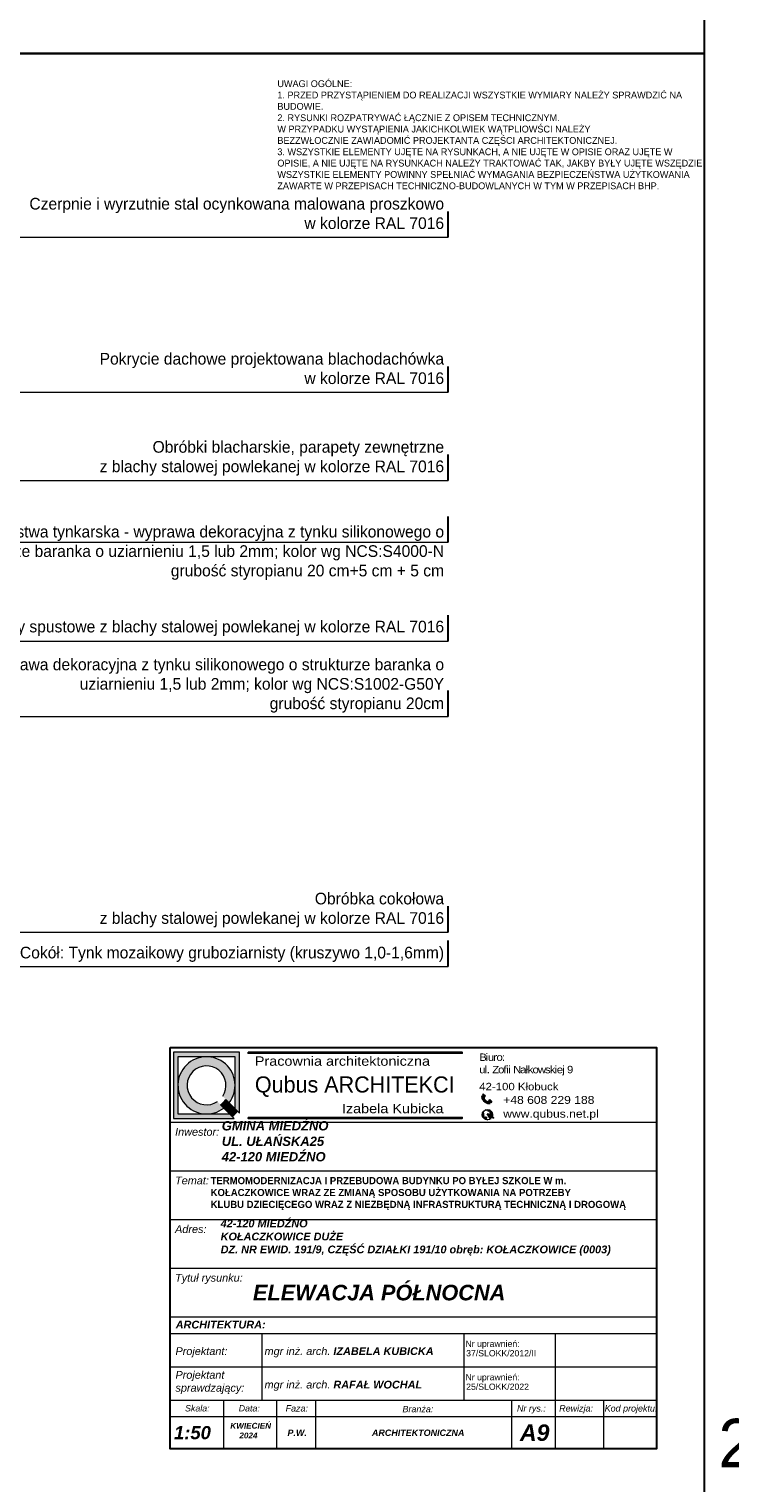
# Model space of a CAD drawing. Header units: millimetres. Extents: x -587 to 33545, y -26688 to 22494.
# Tile 33 of 256: x 2918 to 3639, y 8774 to 10269. Entities that reach past the tile are written whole.
import ezdxf
from ezdxf.enums import TextEntityAlignment as Align

# ---------------------------------------------------------------- set-up
doc = ezdxf.new("R2010")
doc.units = ezdxf.units.MM
doc.header["$MEASUREMENT"] = 0
doc.linetypes.add('ArchiTECH.PC Solid Line Type', pattern=[0])
doc.layers.add('a3', color=3, linetype='Continuous', lineweight=30, plot=False)
doc.layers.add('wymiarowanie', color=176, linetype='Continuous', lineweight=9)
doc.styles.add('ArchiTECHStyle1', font='arial.ttf', dxfattribs={"height": 0.16})
doc.styles.add('Roman', font='SIMPLEX')

msp = doc.modelspace()

# ---------------------------------------------------------------- hatches: boundary and pattern name
for points in [[(3143.4, 9216.43), (3143.4, 9215.4), (3363.71, 9215.4), (3363.71, 9216.43)], [(3143.4, 9149.4), (3143.4, 9148.37), (3363.71, 9148.37), (3363.71, 9149.4)]]:
    msp.add_hatch(color=256).paths.add_polyline_path(points)
at = {"layer": 'wymiarowanie'}
h = msp.add_hatch(color=7, dxfattribs=at)
h.paths.add_polyline_path([(3066.72, 9216.43), (3134.78, 9216.43), (3134.78, 9153.85), (3132.72, 9155.91), (3130.11, 9158.52), (3130.11, 9182.4), (3130.11, 9211.76), (3100.75, 9211.76), (3071.39, 9211.76), (3071.39, 9182.4), (3071.39, 9153.04), (3100.75, 9153.04), (3124.64, 9153.04), (3127.25, 9150.43), (3129.31, 9148.37), (3066.72, 9148.37)])
h.paths.add_polyline_path([(3071.39, 9182.4, -0.4142136), (3100.75, 9211.76, -0.4142136), (3130.11, 9182.4, -0.1647641), (3124.07, 9164.56), (3120.73, 9167.9), (3117.38, 9171.25, 10.2455423), (3111.9, 9165.78), (3115.26, 9162.43), (3118.59, 9159.09, -0.1647641), (3100.75, 9153.04, -0.4142136)])
for color, points in [(1, [(3115.26, 9162.43, 0.0788738), (3120.73, 9167.9), (3124.07, 9164.56), (3130.11, 9158.52), (3132.72, 9155.91, -0.046709), (3127.25, 9150.43), (3124.64, 9153.04), (3118.59, 9159.09)]), (7, [(3394.69, 9152.47), (3395.48, 9152.41), (3394.69, 9151.96, 0.0122344), (3394.7, 9152.21, 0.0123937)]), (7, [(3392.63, 9148.04, 0.0114248), (3392.82, 9148.19), (3392.83, 9147.77)])]:
    msp.add_hatch(color=color, dxfattribs=at).paths.add_polyline_path(points)
h = msp.add_hatch(color=7, dxfattribs=at)
h.paths.add_polyline_path([(3387.45, 9167.07), (3386.42, 9168, -0.2257017), (3386.15, 9169.55), (3383.7, 9171.76, 0.1923995), (3384.25, 9168.1, 0.0725634), (3386.2, 9165.69)])
h.paths.add_polyline_path([(3384.31, 9172.45), (3386.6, 9170.39), (3387.61, 9171.51), (3385.32, 9173.56)])
h = msp.add_hatch(color=7, dxfattribs=at)
h.paths.add_polyline_path([(3387.45, 9167.07), (3388.48, 9166.14, 0.2257017), (3390.05, 9166.04), (3392.5, 9163.83, -0.1923995), (3388.81, 9163.99, -0.0725634), (3386.2, 9165.69)])
h.paths.add_polyline_path([(3393.12, 9164.51), (3390.84, 9166.57), (3391.84, 9167.69), (3394.13, 9165.63)])
h = msp.add_hatch(color=7, dxfattribs=at)
h.paths.add_polyline_path([(3389.12, 9152.97), (3394.23, 9150.04, -0.0172131), (3394.07, 9149.72), (3393.56, 9150.01, 0.008189), (3393.55, 9150.02, 0.5397497), (3392.8, 9149.62), (3392.82, 9148.19, -0.0114248), (3392.63, 9148.04)])
h.paths.add_polyline_path([(3389.12, 9152.97), (3394.69, 9152.47, -0.0123937), (3394.7, 9152.21, -0.0122344), (3394.69, 9151.96), (3393.87, 9151.48, 0.5397497), (3393.9, 9150.64, 0.008189), (3393.92, 9150.64), (3394.37, 9150.38, -0.0173245), (3394.23, 9150.04)])
h.paths.add_polyline_path([(3385.14, 9155.22, 0.4200987), (3385.4, 9153.97, -0.5369957), (3385.62, 9153.27, 0.2016291), (3385.4, 9151.96, 0.1070222), (3385.98, 9151.13, 0), (3385.98, 9151.13, -0.4365565), (3385.98, 9150.7, 0.1470815), (3385.47, 9150.27, 0.2070349), (3385.41, 9149.63, -0.421728), (3385.2, 9149.13, -0.3199581)])
h.paths.add_polyline_path([(3386.13, 9148.14, 0.4961021), (3387, 9148.66, -0.1925824), (3387.23, 9149.8, -0.3611399), (3387.96, 9149.78, 0.3674112), (3388.79, 9149.66, -1.0208574), (3389.05, 9149.51, -0.1185898), (3388.46, 9148.83, 0.3247332), (3388.4, 9148.02, 0.305926), (3389.9, 9146.98, -0.195201)])
h.paths.add_polyline_path([(3387.91, 9157.24, -0.2349861), (3392.52, 9156.47, 0.5278165), (3391.88, 9155.62, 0.1272686), (3391.08, 9155.95, -0.1207092), (3389.25, 9156.61, 0.0977798)])
h.paths.add_polyline_path([(3392.2, 9154.04, 0.3379247), (3392.5, 9154.69, 0.2733122), (3394.4, 9153.97, -0.0235046), (3394.54, 9153.49, -0.1267146)])
h.paths.add_polyline_path([(3394.23, 9150.04, 0.0173245), (3394.37, 9150.38), (3396.05, 9149.42), (3395.87, 9149.1)])
h.paths.add_polyline_path([(3394.23, 9150.04), (3395.87, 9149.1), (3395.69, 9148.79), (3394.07, 9149.72, 0.0172131)])

# ---------------------------------------------------------------- linework, layer by layer
at = {"color": 7}
for p, q in [((3127.25, 9150.43), (3129.31, 9148.37)), ((3132.72, 9155.91), (3134.78, 9153.85))]:
    msp.add_line(p, q, dxfattribs=at)
for points in [[(3143.4, 9216.43), (3143.4, 9215.4), (3363.71, 9215.4), (3363.71, 9216.43)], [(3143.4, 9149.4), (3143.4, 9148.37), (3363.71, 9148.37), (3363.71, 9149.4)]]:
    msp.add_lwpolyline(points, close=True)
at = {"layer": 'a3'}
for points in [[(1512.56, 11728.5), (1512.56, 10243.5), (3612.56, 10243.5), (3612.56, 11728.5), (1512.56, 11728.5)], [(1512.56, 10243.5), (1512.56, 8758.5), (3612.56, 8758.5), (3612.56, 10243.5), (1512.56, 10243.5)]]:
    msp.add_lwpolyline(points, dxfattribs=at)
at = {"layer": 'wymiarowanie', "lineweight": 30}
for p, q in [((3349.22, 10054.38), (3349.22, 10081.07)), ((3349.22, 9894.99), (3349.22, 9921.69)), ((3349.22, 9804.34), (3349.22, 9831.03)), ((3349.22, 9740.77), (3349.22, 9767.47)), ((3349.22, 9639.09), (3349.22, 9665.78)), ((3349.22, 9561.69), (3349.22, 9588.39)), ((3349.22, 9339.9), (3349.22, 9366.6)), ((3349.22, 9304.69), (3349.22, 9331.38))]:
    msp.add_line(p, q, dxfattribs=at)
at = {"layer": 'wymiarowanie'}
for p, q in [((1909.53, 10054.38), (3349.22, 10054.38)), ((2338.12, 9894.99), (3349.22, 9894.99)), ((2831.31, 9804.34), (3349.22, 9804.34)), ((2776.75, 9740.77), (3349.22, 9740.77)), ((2666.63, 9639.09), (3349.22, 9639.09)), ((2554.94, 9561.69), (3349.22, 9561.69)), ((2523.61, 9339.9), (3349.22, 9339.9)), ((2582.78, 9304.69), (3349.22, 9304.69))]:
    msp.add_line(p, q, dxfattribs=at)
at = {"layer": 'wymiarowanie', "color": 0, "linetype": 'ArchiTECH.PC Solid Line Type', "lineweight": 9}
for p, q in [((3063.46, 8944.52), (3063.46, 9194.52)), ((3063.46, 9144.52), (3563.46, 9144.52)), ((3063.46, 9094.52), (3563.46, 9094.52)), ((3063.46, 9044.52), (3563.46, 9044.52)), ((3063.46, 8994.52), (3563.46, 8994.52)), ((3063.46, 8877.32), (3063.46, 8944.52)), ((3063.46, 8944.52), (3563.46, 8944.52)), ((3063.46, 8927.32), (3563.46, 8927.32)), ((3157.44, 8927.32), (3157.44, 8858.5)), ((3365.41, 8927.32), (3365.41, 8858.5)), ((3459.08, 8927.32), (3459.08, 8858.5)), ((3063.46, 8892.91), (3563.46, 8892.91)), ((3063.46, 8858.5), (3563.46, 8858.5)), ((3063.46, 8858.5), (3563.46, 8858.5)), ((3063.46, 8858.5), (3563.46, 8858.5)), ((3063.46, 8858.5), (3563.46, 8858.5)), ((3063.46, 8858.5), (3563.46, 8858.5)), ((3118.15, 8858.5), (3118.15, 8808.5)), ((3172.84, 8858.5), (3172.84, 8808.5)), ((3212.65, 8858.5), (3212.65, 8808.5)), ((3414.26, 8858.5), (3414.26, 8808.5)), ((3459.08, 8858.5), (3459.08, 8808.5)), ((3508.77, 8858.5), (3508.77, 8808.5)), ((3063.46, 8841.84), (3563.46, 8841.84))]:
    msp.add_line(p, q, dxfattribs=at)
at = {"layer": 'wymiarowanie', "color": 1}
for p, q in [((3132.72, 9155.91), (3120.73, 9167.9)), ((3127.25, 9150.43), (3115.26, 9162.43))]:
    msp.add_line(p, q, dxfattribs=at)
at = {"layer": 'wymiarowanie', "color": 7}
for p, q in [((3383.7, 9171.76), (3386.15, 9169.55)), ((3385.32, 9173.56), (3384.31, 9172.45)), ((3384.31, 9172.45), (3386.6, 9170.39)), ((3385.32, 9173.56), (3387.61, 9171.51)), ((3386.42, 9168), (3390.82, 9164.03)), ((3386.6, 9170.39), (3387.61, 9171.51)), ((3392.5, 9163.83), (3390.05, 9166.04)), ((3390.84, 9166.57), (3391.84, 9167.69)), ((3393.12, 9164.51), (3390.84, 9166.57)), ((3394.13, 9165.63), (3391.84, 9167.69)), ((3394.13, 9165.63), (3393.12, 9164.51)), ((3395.48, 9152.41), (3389.12, 9152.97)), ((3389.12, 9152.97), (3395.87, 9149.1)), ((3392.83, 9147.77), (3389.12, 9152.97)), ((3392.8, 9149.62), (3392.83, 9147.77)), ((3393.55, 9150.02), (3395.69, 9148.79)), ((3393.87, 9151.48), (3395.48, 9152.41)), ((3393.9, 9150.64), (3396.05, 9149.42)), ((3395.87, 9149.1), (3395.69, 9148.79)), ((3395.87, 9149.1), (3396.05, 9149.42))]:
    msp.add_line(p, q, dxfattribs=at)
at = {"layer": 'wymiarowanie', "color": 0, "lineweight": 30}
msp.add_lwpolyline([(3063.46, 9221.13), (3563.46, 9221.13), (3563.46, 8808.5), (3063.46, 8808.5)], close=True, dxfattribs=at)
at = {"layer": 'wymiarowanie', "color": 7}
for points in [[(3134.78, 9153.85), (3134.78, 9216.43), (3066.72, 9216.43), (3066.72, 9148.37), (3129.31, 9148.37)], [(3130.11, 9158.52), (3130.11, 9211.76), (3071.39, 9211.76), (3071.39, 9153.04), (3124.64, 9153.04)]]:
    msp.add_lwpolyline(points, dxfattribs=at)
at = {"layer": 'wymiarowanie', "color": 7, "lineweight": 13}
msp.add_circle((3389.45, 9152.21), 5.25, dxfattribs=at)
at = {"layer": 'wymiarowanie', "color": 7}
for centre, radius, start, end in [((3100.75, 9182.4), 29.36, 322.57509, 307.42491), ((3100.75, 9182.4), 20.02, 326.14921, 303.85079), ((3388.55, 9170.61), 4.98, 166.67958, 210.24197), ((3393.5, 9173.6), 10.76, 210.73037, 227.33158), ((3387.92, 9169.06), 1.84, 164.3158, 215.19037), ((3393.31, 9173.77), 10.76, 228.6417, 245.24291), ((3389.37, 9167.75), 1.84, 240.78291, 291.65748), ((3390.86, 9168.53), 4.98, 245.7313, 289.2937), ((3100.75, 9182.4), 41.52, 309.65143, 320.34857), ((3385.88, 9154.72), 0.895, 145.81653, 236.96537), ((3385.06, 9149.48), 0.379, 291.2453, 22.71136), ((3387.07, 9152.35), 1.71, 147.73007, 193.32869), ((3386.18, 9149.87), 0.809, 150.948, 197.73589), ((3385.28, 9153.54), 0.443, 321.3211, 74.26354), ((3387.61, 9152.88), 2.39, 202.61984, 227.05452), ((3386.45, 9149.63), 1.16, 113.52157, 146.9902), ((3385.78, 9150.91), 0.293, 313.10426, 47.44022), ((3388.55, 9148.95), 1.57, 147.18676, 190.78958), ((3387.58, 9149.35), 0.575, 48.68881, 128.11552), ((3386.98, 9153.53), 3.82, 53.63525, 75.97372), ((3388.45, 9150.21), 0.646, 221.07993, 301.77551), ((3387.34, 9150.41), 1.93, 305.31298, 332.36541), ((3388.92, 9149.59), 0.15, 330.54591, 152.91124), ((3391.51, 9160.02), 4.1, 236.50654, 264.03785), ((3390.84, 9154.25), 1.72, 14.92604, 81.86713), ((3392.49, 9155.82), 0.649, 87.29907, 197.66327), ((3391.93, 9154.56), 0.589, 297.9169, 12.60242), ((3394.44, 9158.31), 4.82, 242.38997, 271.27687), ((3394.06, 9155.94), 2, 218.55426, 279.6995), ((3393.3, 9149.58), 0.503, 59.2997, 174.60822), ((3394.16, 9151.08), 0.503, 125.86793, 241.17645), ((3386.37, 9148.73), 0.638, 247.55357, 353.09799), ((3388.99, 9148.39), 0.69, 140.11365, 212.07498), ((3389.93, 9148.61), 1.63, 201.19555, 269.23648)]:
    msp.add_arc(centre, radius, start, end, dxfattribs=at)
at = {"layer": 'wymiarowanie', "color": 1}
msp.add_arc((3100.75, 9182.4), 24.69, 305.9804, 324.0196, dxfattribs=at)

# ---------------------------------------------------------------- texts
at = {"color": 7, "insert": (3173.57, 10165.89), "char_height": 7.3248, "width": 465.5268, "attachment_point": 4}
msp.add_mtext('{\\fCentury Gothic|b0|i1|c238|p34;\\P\\pxsm1,ql;\\fCentury Gothic|b0|i0|c238|p34;\\H0.955652x;\\C256;UWAGI OGÓLNE:\\P1. PRZED PRZYSTĄPIENIEM DO REALIZACJI WSZYSTKIE WYMIARY NALEŻY SPRAWDZIĆ NA\\PBUDOWIE.\\P2. \\C7;RYSUNKI ROZPATRYWAĆ ŁĄCZNIE Z OPISEM TECHNICZNYM.\\P\\ps*1,q*;W PRZYPADKU WYSTĄPIENIA JAKICHKOLWIEK WĄTPLIOWŚCI NALEŻY \\PBEZZWŁOCZNIE ZAWIADOMIĆ PROJEKTANTA CZĘŚCI ARCHITEKTONICZNEJ.\\P\\psm1,ql;\\C256;3. WSZYSTKIE ELEMENTY UJĘTE NA RYSUNKACH, A NIE UJĘTE W OPISIE ORAZ UJĘTE W\\POPISIE, A NIE UJĘTE NA RYSUNKACH NALEŻY TRAKTOWAĆ TAK, JAKBY BYŁY UJĘTE WSZĘDZIE.\\PWSZYSTKIE ELEMENTY POWINNY SPEŁNIAĆ WYMAGANIA BEZPIECZEŃSTWA UŻYTKOWANIA\\PZAWARTE W PRZEPISACH TECHNICZNO-BUDOWLANYCH W TYM W PRZEPISACH BHP.}', dxfattribs=at)
at = {"attachment_point": 1}
for s, insert, char_height, width in [('{\\fCentury Gothic|b0|i0|c238|p34;\\W1.15;Pracownia architektoniczna}', (3150.43, 9212.14), 9.6206, 217.3406), ('{\\fCentury Gothic|b0|i0|c238|p34;\\W1.15;\\T0.8;Biuro:\\Pul. Zofii Nałkowskiej 9}', (3381.11, 9215.14), 7.6196, 296.6769), ('{\\fCentury Gothic|b0|i0|c238|p34;\\W1.15;42-100 Kłobuck}', (3381.11, 9184.97), 7.6196, 296.6769), ('{\\fCentury Gothic|b0|i0|c238|p34;\\W1.15;Izabela Kubicka}', (3239.96, 9163.34), 9.6206, 217.3406), ('{\\fCentury Gothic|b0|i0|c238|p34;\\W1.15;+48 608 229 188}', (3405.79, 9171.42), 8.0883, 314.9282), ('{\\fCentury Gothic|b0|i0|c238|p34;\\W1.15;www.qubus.net.pl}', (3405.79, 9157.24), 8.0883, 314.9282)]:
    msp.add_mtext(s, dxfattribs=dict(at, insert=insert, char_height=char_height, width=width))
at = {"insert": (3100.24, 9088.08), "char_height": 7.33333, "width": 491.9512, "attachment_point": 1, "style": 'Roman'}
msp.add_mtext('\\pxi0,l0.642783,sm1,ql,t9.628161;{\\fCentury Gothic|b1|i0|c238|p34;TERMOMODERNIZACJA I PRZEBUDOWA BUDYNKU PO BYŁEJ SZKOLE W m. \\PKOŁACZKOWICE WRAZ ZE ZMIANĄ SPOSOBU UŻYTKOWANIA NA POTRZEBY \\PKLUBU DZIECIĘCEGO WRAZ Z NIEZBĘDNĄ INFRASTRUKTURĄ TECHNICZNĄ I DROGOWĄ}', dxfattribs=at)
at = {"layer": 'a3', "insert": (3626.94, 8839.52), "char_height": 50, "width": 481.3, "attachment_point": 1}
msp.add_mtext('{\\fCentury Gothic|b0|i0|c238|p0;297x530}', dxfattribs=at)
at = {"layer": 'wymiarowanie', "color": 0, "style": 'ArchiTECHStyle1'}
for s, p in [('Nr uprawnień:', (3366.96, 8911.55)), ('37/SLOKK/2012/II', (3367.65, 8901.79)), ('Nr uprawnień:', (3366.96, 8877.15)), ('25/SLOKK/2022', (3367.65, 8867.39))]:
    msp.add_text(s, height=6.4, dxfattribs=at).set_placement(p, align=Align.BOTTOM_LEFT)
at = {"layer": 'wymiarowanie', "char_height": 12, "width": 621.5287, "attachment_point": 1}
for s, insert in [('\\pxqr;{\\fCentury Gothic|b0|i0|c238|p34;Czerpnie i wyrzutnie stal ocynkowana malowana proszkowo\\Pw kolorze RAL 7016}', (2723.44, 10094.93)), ('\\pxqr;{\\fCentury Gothic|b0|i0|c238|p34;Pokrycie dachowe projektowana blachodachówka\\Pw kolorze RAL 7016}', (2723.44, 9935.54)), ('\\pxqr;{\\fCentury Gothic|b0|i0|c238|p34;Obróbki blacharskie, parapety zewnętrzne\\P z blachy stalowej powlekanej w kolorze RAL 7016}', (2723.44, 9844.89)), ('\\pxqr;{\\fCentury Gothic|b0|i0|c238|p34;Gzyms okapowy: warstwa tynkarska - wyprawa dekoracyjna z tynku silikonowego o strukturze baranka o uziarnieniu 1,5 lub 2mm; kolor wg NCS:S4000-N\\Pgrubość styropianu 20 cm+5 cm + 5 cm\\P }', (2723.44, 9757.75)), ('\\pxqr;{\\fCentury Gothic|b0|i0|c238|p34;Rynny i rury spustowe z blachy stalowej powlekanej w kolorze RAL 7016}', (2723.44, 9660.14)), ('\\pxqr;{\\fCentury Gothic|b0|i0|c238|p34;Warstwa tynkarska - wyprawa dekoracyjna z tynku silikonowego o strukturze baranka o uziarnieniu 1,5 lub 2mm; kolor wg NCS:S1002-G50Y\\Pgrubość styropianu 20cm\\P }', (2723.44, 9621.22)), ('\\pxqr;{\\fCentury Gothic|b0|i0|c238|p34;Obróbka cokołowa\\P z blachy stalowej powlekanej w kolorze RAL 7016}', (2723.44, 9380.45)), ('\\pxqr;{\\fCentury Gothic|b0|i0|c238|p34;Cokół: Tynk mozaikowy gruboziarnisty (kruszywo 1,0-1,6mm)\\P }', (2723.44, 9324.91))]:
    msp.add_mtext(s, dxfattribs=dict(at, insert=insert))
at = {"layer": 'wymiarowanie', "color": 7, "insert": (3150.47, 9191.56), "char_height": 16.5424, "width": 250.7895, "attachment_point": 1}
msp.add_mtext('{\\fCentury Gothic|b0|i0|c238|p34;Qubus ARCHITEKCI}', dxfattribs=at)
at = {"layer": 'wymiarowanie', "color": 0, "ltscale": 0.45, "attachment_point": 1}
for s, insert, char_height, width in [('{\\fArial CE|b0|i1|c238|p34;Inwestor:}', (3068.41, 9138.55), 7.9972, 507.9365), ('{\\fArial CE|b0|i1|c238|p34;Temat:}', (3068.41, 9088.55), 7.9972, 507.9365), ('{\\fArial CE|b0|i1|c238|p34;Adres:}', (3068.41, 9038.55), 7.9972, 507.9365), ('{\\fArial CE|b0|i1|c238|p34;Tytuł rysunku:}', (3068.41, 8988.55), 7.9972, 507.9365), ('{\\fArial|b1|i1|c238|p34;ELEWACJA PÓŁNOCNA}', (3148.45, 8977.29), 16, 507.9365), ('{\\fArial|b1|i1|c238|p34;ARCHITEKTURA:}', (3069.04, 8940.38), 7.9972, 507.9365), ('{\\fArial CE|b0|i1|c238|p34;Projektant:}', (3068.81, 8913.07), 7.9972, 507.9365), ('{\\fArial CE|b0|i1|c238|p34;mgr inż. arch. \\fArial CE|b1|i1|c238|p34;IZABELA KUBICKA}', (3160.41, 8913.07), 7.9972, 507.9365), ('{\\fArial CE|b0|i1|c238|p34;Projektant\\Psprawdzający:}', (3068.81, 8888.68), 7.9972, 507.9365), ('{\\fArial CE|b0|i1|c238|p34;mgr inż. arch. \\fArial CE|b1|i1|c238|p34;RAFAŁ WOCHAL}', (3160.41, 8878.66), 7.9972, 507.9365), ('{\\fArial CE|b0|i1|c238|p34;Skala:}', (3078.68, 8853.56), 6.5, 507.9365), ('{\\fArial CE|b0|i1|c238|p34;Data:}', (3133.84, 8853.56), 6.5, 507.9365), ('{\\fArial CE|b0|i1|c238|p34;Faza:}', (3182.06, 8853.56), 6.5862, 507.9365), ('{\\fArial CE|b0|i1|c238|p34;Branża:}', (3302.18, 8852.75), 6.5862, 507.9365), ('{\\fArial CE|b0|i1|c238|p34;Nr rys.:}', (3419.93, 8853.56), 6.5862, 507.9365), ('{\\fArial CE|b0|i1|c238|p34;Rewizja:}', (3463.3, 8853.56), 6.5862, 507.9365), ('{\\fArial CE|b0|i1|c238|p34;Kod projektu:}', (3510.08, 8853.56), 6.5862, 507.9365), ('\\pxt16.667;{\\fArial|b1|i1|c238|p34;     KWIECIEŃ\\P         2024}', (3113.55, 8835.34), 6, 507.9365), ('{\\fArial|b1|i1|c238|p34;1:50}', (3067.35, 8832.05), 13.545, 406.3492), ('{\\fArial CE|b1|i1|c238|p34;P.W.}', (3183.99, 8828.47), 6.5862, 507.9365), ('{\\fArial CE|b1|i1|c238|p34;ARCHITEKTONICZNA}', (3270.82, 8828.47), 6.5862, 507.9365), ('{\\fArial|b1|i1|c238|p34;A9}', (3423, 8833.7), 16.9312, 507.9365)]:
    msp.add_mtext(s, dxfattribs=dict(at, insert=insert, char_height=char_height, width=width))
at = {"layer": 'wymiarowanie', "color": 1, "ltscale": 0.45, "attachment_point": 1}
for s, insert, char_height, width in [('{\\fArial|b1|i1|c238|p34;\\C7;GMINA MIEDŹNO\\PUL. UŁAŃSKA25\\P42-120 MIEDŹNO}', (3116.4, 9145.58), 9.551, 542.8998), ('{\\fArial|b1|i1|c238|p34;\\C7;42-120 MIEDŹNO\\PKOŁACZKOWICE DUŻE\\P\\A1;DZ. NR EWID. 191/9, CZĘŚĆ DZIAŁKI 191/10\\A1; obręb: KOŁACZKOWICE (0003)}', (3115.25, 9044.31), 8, 433.6091)]:
    msp.add_mtext(s, dxfattribs=dict(at, insert=insert, char_height=char_height, width=width))

doc.saveas('drawing.dxf')
